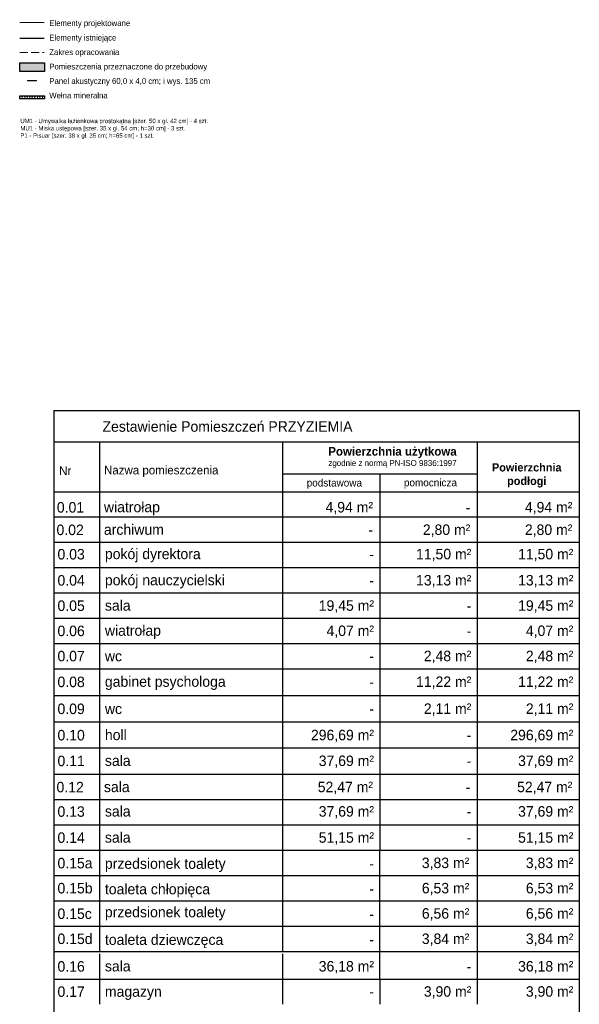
# Model space of a CAD drawing. Header units: millimetres. Extents: x -40063 to 512011, y 350190 to 687060.
# Tile 256 of 256: x 201025 to 220249, y 497785 to 531601. Entities that reach past the tile are written whole.
import ezdxf

# ---------------------------------------------------------------- set-up
doc = ezdxf.new("R2010")
doc.units = ezdxf.units.MM
doc.linetypes.add('Krawędzie ukryte', pattern=[391.222223, 282.222223, -109])
doc.layers.get('0').update_dxf_attribs({"color": 8})
for name, color, linetype in [('2D - Ogólne', 8, 'Continuous'), ('Konstrukcja - Ściany zew', 8, 'Continuous'), ('Opisy - Teksty', 8, 'Continuous'), ('Sciany', 8, 'Continuous')]:
    doc.layers.add(name, color=color, linetype=linetype)
doc.styles.add('GENERATED_STYLE_2', font='txt')
doc.styles.add('GENERATED_STYLE_3', font='txt')

msp = doc.modelspace()

# ---------------------------------------------------------------- hatches: boundary and pattern name
at = {"layer": '2D - Ogólne', "linetype": 'Continuous', "lineweight": 0}
msp.add_hatch(color=256, dxfattribs=at).paths.add_polyline_path([(201598.10953, 529497.45987), (201298.10953, 529497.45987), (201298.10953, 529517.45987), (201598.10953, 529517.45987)])
at = {"layer": 'Konstrukcja - Ściany zew', "linetype": 'Continuous', "lineweight": 0}
msp.add_hatch(color=256, dxfattribs=at).paths.add_polyline_path([(201024.80207, 530123.00586), (201881.18182, 530123.00586), (201881.18182, 529823.00586), (201024.80207, 529823.00586)])
msp.add_hatch(color=256, dxfattribs=at).paths.add_polyline_path([(201024.80207, 530123.00586), (201881.18182, 530123.00586), (201881.18182, 529823.00586), (201024.80207, 529823.00586)])
at = {"layer": 'Konstrukcja - Ściany zew', "linetype": 'Continuous', "lineweight": 13}
h = msp.add_hatch(dxfattribs=at)
h.set_pattern_fill('Siatka_sześciokątna_kopia', color=256, style=0, pattern_type=2)
h.set_pattern_definition([(90, (-2267103.37, 896171.49), (-86.6025404, 0), [50, -100]), (90, (-2267146.67, 896246.49), (-86.6025404, 0), [50, -100]), (150, (-2267103.37, 896221.49), (43.3012702, 75), [50, -100]), (150, (-2267189.97, 896221.49), (43.3012702, 75), [50, -100]), (210, (-2267103.37, 896171.49), (-43.3012702, 75), [50, -100]), (210, (-2267189.97, 896171.49), (-43.3012702, 75), [50, -100])])
h.paths.add_polyline_path([(201024.80207, 528981.09484), (201881.18182, 528981.09484), (201881.18182, 528881.09484), (201024.80207, 528881.09484)])

# ---------------------------------------------------------------- linework, layer by layer
at = {"color": 8, "linetype": 'Continuous'}
for p, q in [((202201.42192, 518180.14735), (202201.42192, 507524.13182)), ((202201.42192, 512378.28946), (202201.42192, 507524.13182)), ((202201.42192, 511927.05791), (202201.42192, 507524.13182)), ((202201.42192, 511927.05791), (202201.42192, 507524.13182)), ((202201.42192, 511058.03392), (202201.42192, 507524.13182)), ((202201.42192, 511058.03392), (202201.42192, 507524.13182)), ((202201.42192, 508393.15582), (202201.42192, 506655.10783)), ((202201.42192, 508393.15582), (202201.42192, 507524.13182)), ((202201.42192, 508393.15582), (202201.42192, 507524.13182))]:
    msp.add_line(p, q, dxfattribs=at)
at = {"linetype": 'Continuous'}
for p, q in [((202201.42192, 518180.14735), (220249.2038, 518180.14735)), ((220249.2038, 518180.14735), (220249.2038, 494162.78641)), ((202201.42192, 517107.9632), (213401.30373, 517107.9632)), ((202201.42192, 517107.9632), (220249.2038, 517107.9632)), ((203761.32194, 517107.9632), (203761.32194, 515391.5452)), ((203761.32194, 517107.9632), (203761.32194, 515391.5452)), ((210058.38248, 517107.9632), (210058.38248, 515391.5452)), ((210058.38248, 517107.9632), (210058.38248, 515391.5452)), ((216744.22498, 517107.9632), (216744.22498, 515391.5452)), ((210058.38248, 516006.05036), (216744.22498, 516006.05036)), ((213401.30373, 516006.05036), (213401.30373, 508393.15582)), ((213401.30373, 516006.05036), (213401.30373, 515391.5452)), ((216744.22498, 516006.05036), (216744.22498, 515391.5452)), ((216744.22498, 516006.05036), (216744.22498, 508393.15582)), ((202201.42192, 515391.5452), (203761.32194, 515391.5452)), ((202201.42192, 515391.5452), (203761.32194, 515391.5452)), ((202201.42192, 515391.5452), (203761.32194, 515391.5452)), ((202201.42192, 515391.5452), (203761.32194, 515391.5452)), ((203761.32194, 515391.5452), (203761.32194, 514522.52121)), ((203761.32194, 515391.5452), (210058.38248, 515391.5452)), ((203761.32194, 515391.5452), (210058.38248, 515391.5452)), ((203761.32194, 515391.5452), (203761.32194, 514522.52121)), ((203761.32194, 515391.5452), (203761.32194, 514522.52121)), ((203761.32194, 515391.5452), (210058.38248, 515391.5452)), ((203761.32194, 515391.5452), (210058.38248, 515391.5452)), ((203761.32194, 515391.5452), (203761.32194, 514522.52121)), ((210058.38248, 515391.5452), (210058.38248, 514522.52121)), ((210058.38248, 515391.5452), (213401.30373, 515391.5452)), ((210058.38248, 515391.5452), (213401.30373, 515391.5452)), ((210058.38248, 515391.5452), (210058.38248, 514522.52121)), ((210058.38248, 515391.5452), (210058.38248, 514522.52121)), ((210058.38248, 515391.5452), (213401.30373, 515391.5452)), ((210058.38248, 515391.5452), (213401.30373, 515391.5452)), ((210058.38248, 515391.5452), (210058.38248, 514522.52121)), ((213401.30373, 515391.5452), (220249.2038, 515391.5452)), ((213401.30373, 515391.5452), (216744.22498, 515391.5452)), ((213401.30373, 515391.5452), (216744.22498, 515391.5452)), ((213401.30373, 515391.5452), (213401.30373, 514522.52121)), ((213401.30373, 515391.5452), (213401.30373, 514522.52121)), ((216744.22498, 515391.5452), (216744.22498, 514522.52121)), ((216744.22498, 515391.5452), (216744.22498, 514522.52121)), ((202201.42192, 514522.52121), (203761.32194, 514522.52121)), ((202201.42192, 514522.52121), (203761.32194, 514522.52121)), ((202201.42192, 514522.52121), (203761.32194, 514522.52121)), ((202201.42192, 514522.52121), (203761.32194, 514522.52121)), ((203761.32194, 514522.52121), (203761.32194, 513653.49721)), ((203761.32194, 514522.52121), (210058.38248, 514522.52121)), ((203761.32194, 514522.52121), (210058.38248, 514522.52121)), ((203761.32194, 514522.52121), (203761.32194, 513653.49721)), ((203761.32194, 514522.52121), (203761.32194, 513653.49721)), ((203761.32194, 514522.52121), (210058.38248, 514522.52121)), ((203761.32194, 514522.52121), (210058.38248, 514522.52121)), ((203761.32194, 514522.52121), (203761.32194, 513653.49721)), ((210058.38248, 514522.52121), (210058.38248, 513653.49721)), ((210058.38248, 514522.52121), (213401.30373, 514522.52121)), ((210058.38248, 514522.52121), (213401.30373, 514522.52121)), ((210058.38248, 514522.52121), (210058.38248, 513653.49721)), ((210058.38248, 514522.52121), (210058.38248, 513653.49721)), ((210058.38248, 514522.52121), (213401.30373, 514522.52121)), ((210058.38248, 514522.52121), (213401.30373, 514522.52121)), ((210058.38248, 514522.52121), (210058.38248, 513653.49721)), ((213401.30373, 514522.52121), (220249.2038, 514522.52121)), ((213401.30373, 514522.52121), (216744.22498, 514522.52121)), ((213401.30373, 514522.52121), (216744.22498, 514522.52121)), ((213401.30373, 514522.52121), (216744.22498, 514522.52121)), ((213401.30373, 514522.52121), (213401.30373, 513653.49721)), ((213401.30373, 514522.52121), (213401.30373, 513653.49721)), ((216744.22498, 514522.52121), (216744.22498, 513653.49721)), ((216744.22498, 514522.52121), (216744.22498, 513653.49721)), ((202201.42192, 513653.49721), (203761.32194, 513653.49721)), ((202201.42192, 513653.49721), (203761.32194, 513653.49721)), ((202201.42192, 513653.49721), (203761.32194, 513653.49721)), ((202201.42192, 513653.49721), (203761.32194, 513653.49721)), ((203761.32194, 513653.49721), (203761.32194, 512784.47322)), ((203761.32194, 513653.49721), (210058.38248, 513653.49721)), ((203761.32194, 513653.49721), (210058.38248, 513653.49721)), ((203761.32194, 513653.49721), (203761.32194, 512784.47322)), ((203761.32194, 513653.49721), (203761.32194, 512784.47322)), ((203761.32194, 513653.49721), (210058.38248, 513653.49721)), ((203761.32194, 513653.49721), (210058.38248, 513653.49721)), ((203761.32194, 513653.49721), (203761.32194, 512784.47322)), ((210058.38248, 513653.49721), (210058.38248, 512784.47322)), ((210058.38248, 513653.49721), (213401.30373, 513653.49721)), ((210058.38248, 513653.49721), (213401.30373, 513653.49721)), ((210058.38248, 513653.49721), (210058.38248, 512784.47322)), ((210058.38248, 513653.49721), (210058.38248, 512784.47322)), ((210058.38248, 513653.49721), (213401.30373, 513653.49721)), ((210058.38248, 513653.49721), (213401.30373, 513653.49721)), ((210058.38248, 513653.49721), (210058.38248, 512784.47322)), ((213401.30373, 513653.49721), (220249.2038, 513653.49721)), ((213401.30373, 513653.49721), (216744.22498, 513653.49721)), ((213401.30373, 513653.49721), (216744.22498, 513653.49721)), ((213401.30373, 513653.49721), (216744.22498, 513653.49721)), ((213401.30373, 513653.49721), (213401.30373, 512784.47322)), ((213401.30373, 513653.49721), (213401.30373, 512784.47322)), ((216744.22498, 513653.49721), (216744.22498, 512784.47322)), ((216744.22498, 513653.49721), (216744.22498, 512784.47322)), ((202201.42192, 512784.47322), (203761.32194, 512784.47322)), ((202201.42192, 512784.47322), (203761.32194, 512784.47322)), ((202201.42192, 512784.47322), (203761.32194, 512784.47322)), ((202201.42192, 512784.47322), (203761.32194, 512784.47322)), ((203761.32194, 512784.47322), (203761.32194, 511915.44923)), ((203761.32194, 512784.47322), (210058.38248, 512784.47322)), ((203761.32194, 512784.47322), (210058.38248, 512784.47322)), ((203761.32194, 512784.47322), (203761.32194, 511915.44923)), ((203761.32194, 512784.47322), (203761.32194, 511915.44923)), ((203761.32194, 512784.47322), (210058.38248, 512784.47322)), ((203761.32194, 512784.47322), (210058.38248, 512784.47322)), ((203761.32194, 512784.47322), (203761.32194, 511915.44923)), ((210058.38248, 512784.47322), (210058.38248, 511915.44923)), ((210058.38248, 512784.47322), (213401.30373, 512784.47322)), ((210058.38248, 512784.47322), (210058.38248, 511915.44923)), ((210058.38248, 512784.47322), (210058.38248, 511915.44923)), ((210058.38248, 512784.47322), (213401.30373, 512784.47322)), ((210058.38248, 512784.47322), (213401.30373, 512784.47322)), ((210058.38248, 512784.47322), (210058.38248, 511915.44923)), ((213401.30373, 512784.47322), (220249.2038, 512784.47322)), ((213401.30373, 512784.47322), (220249.2038, 512784.47322)), ((213401.30373, 512784.47322), (220249.2038, 512784.47322)), ((213401.30373, 512784.47322), (220249.2038, 512784.47322)), ((213401.30373, 512784.47322), (213401.30373, 511915.44923)), ((213401.30373, 512784.47322), (213401.30373, 511915.44923)), ((216744.22498, 512784.47322), (216744.22498, 511915.44923)), ((216744.22498, 512784.47322), (216744.22498, 511915.44923)), ((202201.42192, 511915.44923), (203761.32194, 511915.44923)), ((202201.42192, 511915.44923), (203761.32194, 511915.44923)), ((202201.42192, 511915.44923), (203761.32194, 511915.44923)), ((202201.42192, 511915.44923), (203761.32194, 511915.44923)), ((203761.32194, 511915.44923), (203761.32194, 511046.42523)), ((203761.32194, 511915.44923), (210058.38248, 511915.44923)), ((203761.32194, 511915.44923), (210058.38248, 511915.44923)), ((203761.32194, 511915.44923), (203761.32194, 511046.42523)), ((203761.32194, 511915.44923), (203761.32194, 511046.42523)), ((203761.32194, 511915.44923), (210058.38248, 511915.44923)), ((203761.32194, 511915.44923), (210058.38248, 511915.44923)), ((203761.32194, 511915.44923), (203761.32194, 511046.42523)), ((210058.38248, 511915.44923), (210058.38248, 511046.42523)), ((210058.38248, 511915.44923), (213401.30373, 511915.44923)), ((210058.38248, 511915.44923), (213401.30373, 511915.44923)), ((210058.38248, 511915.44923), (210058.38248, 511046.42523)), ((210058.38248, 511915.44923), (210058.38248, 511046.42523)), ((210058.38248, 511915.44923), (213401.30373, 511915.44923)), ((210058.38248, 511915.44923), (213401.30373, 511915.44923)), ((210058.38248, 511915.44923), (210058.38248, 511046.42523)), ((213401.30373, 511915.44923), (220249.2038, 511915.44923)), ((213401.30373, 511915.44923), (216744.22498, 511915.44923)), ((213401.30373, 511915.44923), (216744.22498, 511915.44923)), ((213401.30373, 511915.44923), (216744.22498, 511915.44923)), ((202201.42192, 511046.42523), (213401.30373, 511046.42523)), ((203761.32194, 511046.42523), (203761.32194, 510177.40124)), ((203761.32194, 511046.42523), (203761.32194, 510177.40124)), ((203761.32194, 511046.42523), (203761.32194, 510177.40124)), ((203761.32194, 511046.42523), (203761.32194, 510177.40124)), ((206919.93429, 511046.42523), (220249.2038, 511046.42523)), ((210058.38248, 511046.42523), (210058.38248, 510177.40124)), ((210058.38248, 511046.42523), (210058.38248, 510177.40124)), ((210058.38248, 511046.42523), (210058.38248, 510177.40124)), ((210058.38248, 511046.42523), (210058.38248, 510177.40124)), ((202201.42192, 510177.40124), (213401.30373, 510177.40124)), ((203761.32194, 510177.40124), (203761.32194, 509308.37725)), ((203761.32194, 510177.40124), (203761.32194, 509308.37725)), ((203761.32194, 510177.40124), (203761.32194, 509308.37725)), ((203761.32194, 510177.40124), (203761.32194, 509308.37725)), ((206919.93429, 510177.40124), (220249.2038, 510177.40124)), ((210058.38248, 510177.40124), (210058.38248, 509308.37725)), ((210058.38248, 510177.40124), (210058.38248, 509308.37725)), ((210058.38248, 510177.40124), (210058.38248, 509308.37725)), ((210058.38248, 510177.40124), (210058.38248, 509308.37725)), ((213401.30373, 510177.40124), (213401.30373, 509308.37725)), ((216744.22498, 510177.40124), (216744.22498, 509308.37725)), ((202201.42192, 509308.37725), (213401.30373, 509308.37725)), ((202201.42192, 509308.37725), (213401.30373, 509308.37725)), ((202201.42192, 509308.37725), (203761.32194, 509308.37725)), ((202201.42192, 509308.37725), (203761.32194, 509308.37725)), ((203761.32194, 509308.37725), (203761.32194, 508393.15582)), ((206919.93429, 509308.37725), (220249.2038, 509308.37725)), ((206919.93429, 509308.37725), (216744.22498, 509308.37725)), ((210058.38248, 509308.37725), (210058.38248, 505685.97356)), ((210058.38248, 509308.37725), (213401.30373, 509308.37725)), ((210058.38248, 509308.37725), (213401.30373, 509308.37725)), ((213401.30373, 509308.37725), (216744.22498, 509308.37725)), ((213401.30373, 509308.37725), (216744.22498, 509308.37725)), ((203761.32194, 509262.17981), (203761.32194, 508393.15582)), ((203761.32194, 509262.17981), (203761.32194, 508393.15582)), ((203761.32194, 509262.17981), (203761.32194, 508393.15582)), ((210058.38248, 509262.17981), (210058.38248, 508393.15582)), ((210058.38248, 509262.17981), (210058.38248, 508393.15582)), ((210058.38248, 509262.17981), (210058.38248, 508393.15582)), ((202201.42192, 508393.15582), (216744.22498, 508393.15582)), ((202201.42192, 508393.15582), (213401.30373, 508393.15582)), ((202201.42192, 508393.15582), (213401.30373, 508393.15582)), ((202201.42192, 508393.15582), (203761.32194, 508393.15582)), ((202201.42192, 508393.15582), (203761.32194, 508393.15582)), ((203761.32194, 508393.15582), (203761.32194, 507490.76173)), ((206919.93429, 508393.15582), (220249.2038, 508393.15582)), ((206919.93429, 508393.15582), (216744.22498, 508393.15582)), ((210058.38248, 508393.15582), (213401.30373, 508393.15582)), ((210058.38248, 508393.15582), (213401.30373, 508393.15582)), ((213401.30373, 508393.15582), (213401.30373, 507524.13182)), ((213401.30373, 508393.15582), (216744.22498, 508393.15582)), ((213401.30373, 508393.15582), (216744.22498, 508393.15582)), ((213401.30373, 508393.15582), (213401.30373, 507524.13182)), ((216744.22498, 508393.15582), (216744.22498, 507490.76173)), ((202201.42192, 507490.76173), (220249.2038, 507490.76173)), ((203761.32194, 507490.76173), (203761.32194, 506588.36765)), ((213401.30373, 507524.13182), (213401.30373, 506588.36765)), ((216744.22498, 507490.76173), (216744.22498, 506588.36765)), ((202201.42192, 506720.51785), (202201.42192, 494162.78641)), ((202201.42192, 506588.36765), (220249.2038, 506588.36765)), ((203761.32194, 506588.36765), (203761.32194, 505685.97356)), ((213401.30373, 506588.36765), (213401.30373, 505685.97356)), ((216744.22498, 506588.36765), (216744.22498, 505685.97356)), ((202201.42192, 505685.97356), (220249.2038, 505685.97356)), ((203761.32194, 505685.97356), (203761.32194, 504816.94957)), ((203761.32194, 505685.97356), (203761.32194, 504816.94957)), ((203761.32194, 505685.97356), (203761.32194, 504783.57947)), ((210058.38248, 505685.97356), (210058.38248, 504816.94957)), ((210058.38248, 505685.97356), (210058.38248, 504816.94957)), ((210058.38248, 505685.97356), (210058.38248, 504816.94957)), ((210058.38248, 505685.97356), (210058.38248, 504816.94957)), ((213401.30373, 505685.97356), (213401.30373, 504816.94957)), ((213401.30373, 505685.97356), (213401.30373, 504816.94957)), ((216744.22498, 505685.97356), (216744.22498, 504816.94957)), ((216744.22498, 505685.97356), (216744.22498, 504816.94957)), ((202201.42192, 504816.94957), (203761.32194, 504816.94957)), ((202201.42192, 504816.94957), (203761.32194, 504816.94957)), ((202201.42192, 504816.94957), (203761.32194, 504816.94957)), ((202201.42192, 504816.94957), (203761.32194, 504816.94957)), ((203761.32194, 504816.94957), (203761.32194, 503947.92557)), ((203761.32194, 504816.94957), (210058.38248, 504816.94957)), ((203761.32194, 504816.94957), (210058.38248, 504816.94957)), ((203761.32194, 504816.94957), (203761.32194, 503947.92557)), ((203761.32194, 504816.94957), (203761.32194, 503947.92557)), ((203761.32194, 504816.94957), (210058.38248, 504816.94957)), ((203761.32194, 504816.94957), (210058.38248, 504816.94957)), ((203761.32194, 504816.94957), (203761.32194, 503947.92557)), ((210058.38248, 504816.94957), (210058.38248, 503947.92557)), ((210058.38248, 504816.94957), (213401.30373, 504816.94957)), ((210058.38248, 504816.94957), (213401.30373, 504816.94957)), ((210058.38248, 504816.94957), (210058.38248, 503947.92557)), ((210058.38248, 504816.94957), (210058.38248, 503947.92557)), ((210058.38248, 504816.94957), (213401.30373, 504816.94957)), ((210058.38248, 504816.94957), (213401.30373, 504816.94957)), ((210058.38248, 504816.94957), (210058.38248, 503947.92557)), ((213401.30373, 504816.94957), (220249.2038, 504816.94957)), ((213401.30373, 504816.94957), (216744.22498, 504816.94957)), ((213401.30373, 504816.94957), (216744.22498, 504816.94957)), ((213401.30373, 504816.94957), (216744.22498, 504816.94957)), ((213401.30373, 504816.94957), (213401.30373, 503947.92557)), ((213401.30373, 504816.94957), (213401.30373, 503947.92557)), ((216744.22498, 504816.94957), (216744.22498, 503947.92557)), ((216744.22498, 504816.94957), (216744.22498, 503947.92557)), ((202201.42192, 503947.92557), (203761.32194, 503947.92557)), ((202201.42192, 503947.92557), (203761.32194, 503947.92557)), ((202201.42192, 503947.92557), (203761.32194, 503947.92557)), ((202201.42192, 503947.92557), (203761.32194, 503947.92557)), ((203761.32194, 503947.92557), (203761.32194, 503078.90158)), ((203761.32194, 503947.92557), (210058.38248, 503947.92557)), ((203761.32194, 503947.92557), (210058.38248, 503947.92557)), ((203761.32194, 503947.92557), (203761.32194, 503078.90158)), ((203761.32194, 503947.92557), (203761.32194, 503078.90158)), ((203761.32194, 503947.92557), (210058.38248, 503947.92557)), ((203761.32194, 503947.92557), (210058.38248, 503947.92557)), ((203761.32194, 503947.92557), (203761.32194, 503078.90158)), ((210058.38248, 503947.92557), (210058.38248, 503078.90158)), ((210058.38248, 503947.92557), (213401.30373, 503947.92557)), ((210058.38248, 503947.92557), (210058.38248, 503078.90158)), ((210058.38248, 503947.92557), (210058.38248, 503078.90158)), ((210058.38248, 503947.92557), (213401.30373, 503947.92557)), ((210058.38248, 503947.92557), (213401.30373, 503947.92557)), ((210058.38248, 503947.92557), (210058.38248, 503078.90158)), ((213401.30373, 503947.92557), (220249.2038, 503947.92557)), ((213401.30373, 503947.92557), (220249.2038, 503947.92557)), ((213401.30373, 503947.92557), (220249.2038, 503947.92557)), ((213401.30373, 503947.92557), (220249.2038, 503947.92557)), ((213401.30373, 503947.92557), (213401.30373, 503078.90158)), ((213401.30373, 503947.92557), (213401.30373, 503078.90158)), ((216744.22498, 503947.92557), (216744.22498, 503078.90158)), ((216744.22498, 503947.92557), (216744.22498, 503078.90158)), ((202201.42192, 503078.90158), (203761.32194, 503078.90158)), ((202201.42192, 503078.90158), (203761.32194, 503078.90158)), ((202201.42192, 503078.90158), (203761.32194, 503078.90158)), ((202201.42192, 503078.90158), (203761.32194, 503078.90158)), ((203761.32194, 503078.90158), (203761.32194, 502209.87759)), ((203761.32194, 503078.90158), (210058.38248, 503078.90158)), ((203761.32194, 503078.90158), (210058.38248, 503078.90158)), ((203761.32194, 503078.90158), (203761.32194, 502209.87759)), ((203761.32194, 503078.90158), (203761.32194, 502209.87759)), ((203761.32194, 503078.90158), (210058.38248, 503078.90158)), ((203761.32194, 503078.90158), (210058.38248, 503078.90158)), ((203761.32194, 503078.90158), (203761.32194, 502209.87759)), ((210058.38248, 503078.90158), (210058.38248, 502209.87759)), ((210058.38248, 503078.90158), (213401.30373, 503078.90158)), ((210058.38248, 503078.90158), (213401.30373, 503078.90158)), ((210058.38248, 503078.90158), (210058.38248, 502209.87759)), ((210058.38248, 503078.90158), (210058.38248, 502209.87759)), ((210058.38248, 503078.90158), (213401.30373, 503078.90158)), ((210058.38248, 503078.90158), (213401.30373, 503078.90158)), ((210058.38248, 503078.90158), (210058.38248, 502209.87759)), ((213401.30373, 503078.90158), (220249.2038, 503078.90158)), ((213401.30373, 503078.90158), (216744.22498, 503078.90158)), ((213401.30373, 503078.90158), (216744.22498, 503078.90158)), ((213401.30373, 503078.90158), (216744.22498, 503078.90158)), ((213401.30373, 498654.21409), (213401.30373, 503078.90158)), ((216744.22498, 503078.90158), (216744.22498, 498654.21409)), ((202201.42192, 502209.87759), (213401.30373, 502209.87759)), ((203761.32194, 502209.87759), (203761.32194, 501340.85359)), ((206919.93429, 502209.87759), (220249.2038, 502209.87759)), ((210058.38248, 502209.87759), (210058.38248, 501340.85359)), ((210058.38248, 502209.87759), (210058.38248, 501340.85359)), ((210058.38248, 502209.87759), (210058.38248, 501340.85359)), ((210058.38248, 502209.87759), (210058.38248, 501340.85359)), ((202201.42192, 501340.85359), (213401.30373, 501340.85359)), ((203761.32194, 501340.85359), (203761.32194, 500471.8296)), ((206919.93429, 501340.85359), (220249.2038, 501340.85359)), ((210058.38248, 501340.85359), (210058.38248, 500471.8296)), ((210058.38248, 501340.85359), (210058.38248, 500471.8296)), ((210058.38248, 501340.85359), (210058.38248, 500471.8296)), ((210058.38248, 501340.85359), (210058.38248, 500471.8296)), ((202201.42192, 500471.8296), (213401.30373, 500471.8296)), ((203761.32194, 500471.8296), (203761.32194, 499602.80561)), ((206919.93429, 500471.8296), (220249.2038, 500471.8296)), ((210058.38248, 500471.8296), (210058.38248, 499602.80561)), ((210058.38248, 500471.8296), (210058.38248, 499602.80561)), ((210058.38248, 500471.8296), (210058.38248, 499602.80561)), ((210058.38248, 500471.8296), (210058.38248, 499602.80561)), ((202201.42192, 499602.80561), (213401.30373, 499602.80561)), ((203761.32194, 499523.23808), (203761.32194, 498654.21409)), ((203761.32194, 499523.23808), (203761.32194, 498654.21409)), ((203761.32194, 499523.23808), (203761.32194, 498654.21409)), ((203761.32194, 499523.23808), (203761.32194, 498654.21409)), ((206919.93429, 499602.80561), (220249.2038, 499602.80561)), ((210058.38248, 499523.23808), (210058.38248, 498654.21409)), ((210058.38248, 499523.23808), (210058.38248, 498654.21409)), ((210058.38248, 499523.23808), (210058.38248, 498654.21409)), ((210058.38248, 499523.23808), (210058.38248, 498654.21409)), ((202201.42192, 498654.21409), (213401.30373, 498654.21409)), ((203761.32194, 498654.21409), (203761.32194, 497785.19009)), ((203761.32194, 498654.21409), (203761.32194, 497785.19009)), ((203761.32194, 498654.21409), (203761.32194, 497785.19009)), ((203761.32194, 498654.21409), (203761.32194, 497785.19009)), ((206919.93429, 498654.21409), (220249.2038, 498654.21409)), ((210058.38248, 498654.21409), (210058.38248, 497785.19009)), ((210058.38248, 498654.21409), (210058.38248, 497785.19009)), ((210058.38248, 498654.21409), (210058.38248, 497785.19009)), ((210058.38248, 498654.21409), (210058.38248, 497785.19009)), ((213401.30373, 498654.21409), (213401.30373, 497785.19009)), ((216744.22498, 498654.21409), (216744.22498, 497785.19009))]:
    msp.add_line(p, q, dxfattribs=at)
at = {"layer": '2D - Ogólne', "linetype": 'Continuous', "lineweight": 13, "flags": 128}
msp.add_lwpolyline([(201598.10953, 529497.45987), (201298.10953, 529497.45987), (201298.10953, 529517.45987), (201598.10953, 529517.45987)], close=True, dxfattribs=at)
at = {"layer": 'Konstrukcja - Ściany zew', "linetype": 'Krawędzie ukryte', "lineweight": 15, "flags": 128}
msp.add_lwpolyline([(201024.80207, 530468.96138), (201864.65582, 530468.96138)], dxfattribs=at)
at = {"layer": 'Konstrukcja - Ściany zew', "linetype": 'Continuous', "flags": 128}
for points in [[(201024.80207, 530123.00586), (201881.18182, 530123.00586), (201881.18182, 529823.00586), (201024.80207, 529823.00586)], [(201024.80207, 530123.00586), (201881.18182, 530123.00586), (201881.18182, 529823.00586), (201024.80207, 529823.00586)], [(201024.80207, 528981.09484), (201881.18182, 528981.09484), (201881.18182, 528881.09484), (201024.80207, 528881.09484)]]:
    msp.add_lwpolyline(points, close=True, dxfattribs=at)
at = {"layer": 'Sciany', "color": 1, "linetype": 'Continuous', "lineweight": 13}
msp.add_line((201024.80207, 531507.959), (201864.65582, 531507.959), dxfattribs=at)
at = {"layer": 'Sciany', "linetype": 'Continuous'}
msp.add_line((201024.80207, 530964.91689), (201864.65582, 530964.91689), dxfattribs=at)

# ---------------------------------------------------------------- texts
at = {"linetype": 'Continuous', "lineweight": 13, "style": 'GENERATED_STYLE_2'}
for s, insert, char_height, attachment_point in [('{UM1 - Umywalka łazienkowa prostokątna [szer. 50 x gł. 42 cm] - 4 szt.\\PMU1 - Miska ustępowa [szer. 35 x gł. 54 cm; h=30 cm] - 3 szt.\\PP1 - Pisuar [szer. 38 x gł. 35 cm; h=65 cm] - 1 szt.\\P\\P}', (201047.64909, 527724.9124), 150, 4), ('{296,69 m²}', (213197.28499, 507000.03692), 359.9863222, 6), ('{296,69 m²}', (220045.18505, 507000.03692), 359.9863222, 6), ('{0.15a}', (202323.72916, 502631.25823), 359.986322, 4), ('{3,83 m²}', (216470.90394, 502610.04697), 359.986322, 6), ('{3,83 m²}', (220045.18505, 502610.04697), 359.986322, 6), ('{przedsionek toalety}', (203951.9944, 502563.87656), 360, 4), ('{0.15b}', (202323.72916, 501770.7897), 359.986322, 4), ('{toaleta chłopięca}', (203951.9944, 501689.51844), 359.9863222, 4), ('{6,53 m²}', (216470.90394, 501741.02255), 359.986322, 6), ('{6,53 m²}', (220045.18505, 501741.02255), 359.986322, 6), ('{przedsionek toalety }', (203951.9944, 500900.52538), 360, 4), ('{6,56 m²}', (216470.90394, 500871.99856), 359.986322, 6), ('{6,56 m²}', (220045.18505, 500871.99856), 359.986322, 6), ('{0.15c}', (202323.72916, 500893.21074), 359.986322, 4), ('{0.15d}', (202323.72916, 500032.74172), 359.986322, 4), ('{toaleta dziewczęca}', (203951.9944, 499951.47045), 359.9863222, 4), ('{3,84 m²}', (216470.90394, 500002.97457), 359.986322, 6), ('{3,84 m²}', (220045.18505, 500002.97457), 359.986322, 6)]:
    msp.add_mtext(s, dxfattribs=dict(at, insert=insert, char_height=char_height, attachment_point=attachment_point))
at = {"linetype": 'Continuous'}
for s, insert, char_height, attachment_point, style in [('{Zestawienie Pomieszczeń PRZYZIEMIA}', (203868.93314, 517626.82241), 359.9863222, 4, 'GENERATED_STYLE_3'), ('{Nazwa pomieszczenia}', (203923.01151, 516087.48031), 295.3089623, 4, 'GENERATED_STYLE_3'), ('{podstawowa}', (210884.86542, 515658.08436), 255.480288, 4, 'GENERATED_STYLE_3'), ('{pomocnicza}', (214224.32073, 515666.19961), 255.480288, 4, 'GENERATED_STYLE_3'), ('{0.01}', (202301.51473, 514850.04303), 359.986322, 4, 'GENERATED_STYLE_2'), ('{wiatrołap}', (203918.36564, 514810.82458), 359.9863222, 4, 'GENERATED_STYLE_2'), ('{4,94 m²}', (213163.65623, 514824.03792), 359.986322, 6, 'GENERATED_STYLE_2'), ('{4,94 m²}', (220011.55629, 514824.03792), 359.986322, 6, 'GENERATED_STYLE_2'), ('{-}', (216506.57748, 514851.56589), 359.986322, 6, 'GENERATED_STYLE_2'), ('{archiwum}', (203918.36564, 514087.20954), 359.986322, 4, 'GENERATED_STYLE_2'), ('{2,80 m²}', (216506.57748, 514052.39729), 359.986322, 6, 'GENERATED_STYLE_2'), ('{2,80 m²}', (220011.55629, 514052.39729), 359.986322, 6, 'GENERATED_STYLE_2'), ('{0.02}', (202290.1004, 514078.40096), 359.986322, 4, 'GENERATED_STYLE_2'), ('{-}', (213163.65623, 514079.92653), 359.986322, 6, 'GENERATED_STYLE_2'), ('{0.03}', (202323.72916, 513239.9743), 359.986322, 4, 'GENERATED_STYLE_2'), ('{pokój dyrektora}', (203951.9944, 513199.74003), 359.9863222, 4, 'GENERATED_STYLE_2'), ('{11,50 m²}', (216540.20624, 513213.97039), 359.986322, 6, 'GENERATED_STYLE_2'), ('{11,50 m²}', (220045.18505, 513213.97039), 359.986322, 6, 'GENERATED_STYLE_2'), ('{-}', (213197.28499, 513241.49964), 359.986322, 6, 'GENERATED_STYLE_2'), ('{0.04}', (202323.72916, 512342.82466), 359.986322, 4, 'GENERATED_STYLE_2'), ('{pokój nauczycielski}', (203951.9944, 512302.59039), 359.9863222, 4, 'GENERATED_STYLE_2'), ('{-}', (213197.28499, 512344.35), 359.986322, 6, 'GENERATED_STYLE_2'), ('{13,13 m²}', (216540.20624, 512316.82075), 359.986322, 6, 'GENERATED_STYLE_2'), ('{13,13 m²}', (220045.18505, 512316.82075), 359.986322, 6, 'GENERATED_STYLE_2'), ('{0.05}', (202323.72916, 511472.59886), 359.986322, 4, 'GENERATED_STYLE_2'), ('{sala}', (203951.9944, 511481.40743), 359.986322, 4, 'GENERATED_STYLE_2'), ('{19,45 m²}', (213197.28499, 511446.59447), 359.986322, 6, 'GENERATED_STYLE_2'), ('{19,45 m²}', (220045.18505, 511446.59447), 359.986322, 6, 'GENERATED_STYLE_2'), ('{-}', (216540.20624, 511474.12233), 359.986322, 6, 'GENERATED_STYLE_2'), ('{0.06}', (202323.72916, 510607.29301), 359.986322, 4, 'GENERATED_STYLE_2'), ('{wiatrołap}', (203951.9944, 510568.07517), 359.9863222, 4, 'GENERATED_STYLE_2'), ('{4,07 m²}', (213197.28499, 510581.28862), 359.986322, 6, 'GENERATED_STYLE_2'), ('{-}', (216540.20624, 510608.81648), 359.986322, 6, 'GENERATED_STYLE_2'), ('{4,07 m²}', (220045.18505, 510581.28862), 359.986322, 6, 'GENERATED_STYLE_2'), ('{0.07}', (202323.72916, 509741.6924), 359.986322, 4, 'GENERATED_STYLE_2'), ('{2,48 m²}', (216540.20624, 509715.68801), 359.986322, 6, 'GENERATED_STYLE_2'), ('{2,48 m²}', (220045.18505, 509715.68801), 359.986322, 6, 'GENERATED_STYLE_2'), ('{wc}', (203951.9944, 509741.946), 359.986322, 4, 'GENERATED_STYLE_2'), ('{-}', (213197.28499, 509743.21726), 359.986322, 6, 'GENERATED_STYLE_2'), ('{0.08}', (202323.72916, 508856.57813), 359.986322, 4, 'GENERATED_STYLE_2'), ('{gabinet psychologa}', (203951.9944, 508816.08976), 359.9863222, 4, 'GENERATED_STYLE_2'), ('{11,22 m²}', (216540.20624, 508830.57375), 359.986322, 6, 'GENERATED_STYLE_2'), ('{11,22 m²}', (220045.18505, 508830.57375), 359.986322, 6, 'GENERATED_STYLE_2'), ('{-}', (213197.28499, 508858.103), 359.986322, 6, 'GENERATED_STYLE_2'), ('{0.09}', (202323.72916, 507931.02595), 359.986322, 4, 'GENERATED_STYLE_2'), ('{wc}', (203951.9944, 507931.27909), 359.986322, 4, 'GENERATED_STYLE_2'), ('{-}', (213197.28499, 507932.55081), 359.986322, 6, 'GENERATED_STYLE_2'), ('{2,11 m²}', (216540.20624, 507905.02156), 359.986322, 6, 'GENERATED_STYLE_2'), ('{2,11 m²}', (220045.18505, 507905.02156), 359.986322, 6, 'GENERATED_STYLE_2'), ('{0.10}', (202323.72916, 507026.04135), 359.986322, 4, 'GENERATED_STYLE_2'), ('{holl}', (203951.9944, 507034.8496), 359.986322, 4, 'GENERATED_STYLE_2'), ('{-}', (216540.20624, 507027.56507), 359.986322, 6, 'GENERATED_STYLE_2'), ('{sala }', (203951.9944, 506150.43327), 359.986322, 4, 'GENERATED_STYLE_2'), ('{37,69 m²}', (213197.28499, 506115.62083), 359.986322, 6, 'GENERATED_STYLE_2'), ('{37,69 m²}', (220045.18505, 506115.62083), 359.986322, 6, 'GENERATED_STYLE_2'), ('{-}', (216540.20624, 506143.14853), 359.986322, 6, 'GENERATED_STYLE_2'), ('{0.12}', (202290.1004, 505241.85386), 359.986322, 4, 'GENERATED_STYLE_2'), ('{sala }', (203918.36564, 505250.66224), 359.986322, 4, 'GENERATED_STYLE_2'), ('{52,47 m²}', (213163.65623, 505215.8498), 359.986322, 6, 'GENERATED_STYLE_2'), ('{-}', (216506.57748, 505243.37793), 359.986322, 6, 'GENERATED_STYLE_2'), ('{52,47 m²}', (220011.55629, 505215.8498), 359.986322, 6, 'GENERATED_STYLE_2'), ('{0.13}', (202323.72916, 504403.42697), 359.986322, 4, 'GENERATED_STYLE_2'), ('{sala }', (203951.9944, 504412.23534), 359.986322, 4, 'GENERATED_STYLE_2'), ('{37,69 m²}', (213197.28499, 504377.42291), 359.986322, 6, 'GENERATED_STYLE_2'), ('{37,69 m²}', (220045.18505, 504377.42291), 359.986322, 6, 'GENERATED_STYLE_2'), ('{-}', (216540.20624, 504404.95125), 359.986322, 6, 'GENERATED_STYLE_2'), ('{0.14}', (202323.72916, 503506.27732), 359.986322, 4, 'GENERATED_STYLE_2'), ('{sala }', (203951.9944, 503515.0857), 359.986322, 4, 'GENERATED_STYLE_2'), ('{51,15 m²}', (213197.28499, 503480.27326), 359.986322, 6, 'GENERATED_STYLE_2'), ('{-}', (216540.20624, 503507.8016), 359.986322, 6, 'GENERATED_STYLE_2'), ('{51,15 m²}', (220045.18505, 503480.27326), 359.986322, 6, 'GENERATED_STYLE_2'), ('{-}', (213197.28499, 502618.29658), 359.986322, 6, 'GENERATED_STYLE_2'), ('{-}', (213197.28499, 501749.27258), 359.986322, 6, 'GENERATED_STYLE_2'), ('{-}', (213197.28499, 500880.24859), 359.986322, 6, 'GENERATED_STYLE_2'), ('{-}', (213197.28499, 500011.22459), 359.986322, 6, 'GENERATED_STYLE_2'), ('{0.16}', (202323.72916, 499084.10569), 359.986322, 4, 'GENERATED_STYLE_2'), ('{sala }', (203951.9944, 499092.91407), 359.986322, 4, 'GENERATED_STYLE_2'), ('{36,18 m²}', (213197.28499, 499058.10163), 359.986322, 6, 'GENERATED_STYLE_2'), ('{36,18 m²}', (220045.18505, 499058.10163), 359.986322, 6, 'GENERATED_STYLE_2'), ('{-}', (216540.20624, 499085.62997), 359.986322, 6, 'GENERATED_STYLE_2'), ('{0.17}', (202323.72916, 498218.50508), 359.986322, 4, 'GENERATED_STYLE_2'), ('{3,90 m²}', (216540.20624, 498192.50102), 359.986322, 6, 'GENERATED_STYLE_2'), ('{3,90 m²}', (220045.18505, 498192.50102), 359.986322, 6, 'GENERATED_STYLE_2'), ('{magazyn}', (203951.9944, 498169.46186), 359.986322, 4, 'GENERATED_STYLE_2'), ('{-}', (213197.28499, 498220.03011), 359.986322, 6, 'GENERATED_STYLE_2')]:
    msp.add_mtext(s, dxfattribs=dict(at, insert=insert, char_height=char_height, attachment_point=attachment_point, style=style))
at = {"linetype": 'Continuous', "insert": (213831.32706, 516567.55323), "char_height": 295.3089623, "width": 8079.0630605, "attachment_point": 5, "line_spacing_factor": 0.910149, "style": 'GENERATED_STYLE_3'}
msp.add_mtext('\\A1;{\\fMontserrat|b1|i0|c238|p2;Powierzchnia użytkowa\\P\\fMontserrat|b0|i0|c238|p2;\\H0.692103x;zgodnie z normą PN-ISO 9836:1997\\fMontserrat|b1|i0|c238|p2; }', dxfattribs=at)
at = {"color": 8, "linetype": 'Continuous', "attachment_point": 4}
for s, insert, char_height, style in [('{Nr }', (202381.41508, 516111.52193), 295.308962, 'GENERATED_STYLE_3'), ('{0.11}', (202323.72916, 506141.62483), 359.986322, 'GENERATED_STYLE_2')]:
    msp.add_mtext(s, dxfattribs=dict(at, insert=insert, char_height=char_height, style=style))
at = {"linetype": 'Continuous', "insert": (218444.28988, 515949.10929), "char_height": 279.7421666, "width": 8079.0630605, "attachment_point": 5, "style": 'GENERATED_STYLE_3'}
msp.add_mtext('\\A1;{\\fMontserrat|b1|i0|c238|p2;Powierzchnia \\Ppodłogi\\P\\fMontserrat|b0|i0|c238|p2;\\H0.730616x;}', dxfattribs=at)
at = {"layer": 'Opisy - Teksty', "linetype": 'Continuous', "char_height": 200, "attachment_point": 1, "style": 'GENERATED_STYLE_2'}
for s, insert in [('{Elementy projektowane}', (202040.842, 531584.1959)), ('{Elementy istniejące}', (202040.842, 531084.1959)), ('{Zakres opracowania}', (202040.842, 530587.95803)), ('{Pomieszczenia przeznaczone do przebudowy}', (202040.842, 530092.00252)), ('{Panel akustyczny 60,0 x 4,0 cm; i wys. 135 cm}', (202040.842, 529596.04701)), ('{Wełna mineralna }', (202040.842, 529100.09149))]:
    msp.add_mtext(s, dxfattribs=dict(at, insert=insert))

doc.saveas('drawing.dxf')
